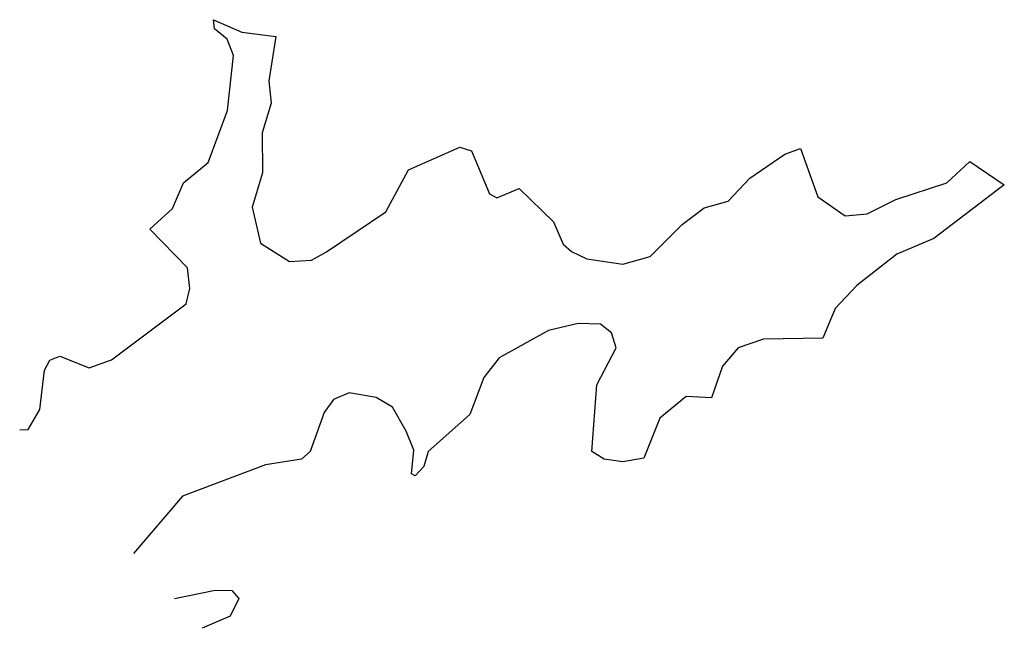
# Model space of a CAD drawing. Extents: x 2219101 to 2444320, y 201258 to 358766.
# Tile 238 of 256: x 2365281 to 2366610, y 216137 to 216958. Entities that reach past the tile are written whole.
import ezdxf

# ---------------------------------------------------------------- set-up
doc = ezdxf.new("R2010")
doc.units = 0

msp = doc.modelspace()

# ---------------------------------------------------------------- linework, layer by layer
at = {"layer": '0CON10XD'}
for points in [[(2365281, 216404.6), (2365292.5, 216405), (2365308.3, 216431.7), (2365314.3, 216485), (2365321.7, 216498.3), (2365335, 216503.8), (2365375, 216488.1), (2365405, 216498.6), (2365505.5, 216574.5), (2365510.6, 216595), (2365507.3, 216622.7), (2365456.7, 216675), (2365487.3, 216702.7), (2365502.3, 216737.7), (2365535.6, 216765), (2365561.5, 216835), (2365569.4, 216909.4), (2365561.2, 216931.2), (2365543.8, 216945), (2365542.5, 216957.5), (2365580.8, 216940.8), (2365626.7, 216935), (2365617.1, 216875), (2365620.4, 216845), (2365608.2, 216805), (2365608.8, 216751.2), (2365594.6, 216704.6), (2365606.2, 216656.2), (2365645, 216631.4), (2365675, 216633.1), (2365695, 216644.4), (2365775, 216698.6), (2365806, 216755), (2365875, 216785.6), (2365890.8, 216780.8), (2365915, 216722.5), (2365925, 216717.5), (2365955, 216730), (2366001.4, 216685), (2366014.4, 216655), (2366025.8, 216645), (2366046.7, 216635), (2366095, 216628), (2366131.9, 216638.1), (2366175, 216681.4), (2366205, 216704), (2366237.3, 216712.7), (2366266.3, 216743.7), (2366313.8, 216776.2), (2366335, 216783.8), (2366358.5, 216718.5), (2366395, 216693.1), (2366425, 216695.6), (2366463.8, 216715), (2366532.6, 216737.4), (2366563.6, 216766.4), (2366610, 216735), (2366515, 216662.5), (2366465, 216641.4), (2366411.1, 216598.9), (2366381.9, 216568.1), (2366365, 216528), (2366285, 216526.5), (2366250.8, 216515), (2366229.7, 216490.3), (2366215, 216447.5), (2366180.5, 216449.5), (2366145, 216420), (2366123.6, 216366.4), (2366095, 216361.2), (2366070, 216365), (2366053.3, 216375), (2366060, 216465), (2366086, 216515), (2366080, 216535), (2366065, 216546.9), (2366035, 216547.8), (2365995, 216538.5), (2365928.3, 216501.7), (2365907.5, 216475), (2365888.8, 216425), (2365832.5, 216375), (2365826.7, 216355), (2365815, 216342.5), (2365810, 216345), (2365813, 216377), (2365802.7, 216402.7), (2365784, 216435), (2365762, 216448), (2365725.6, 216454.4), (2365704.6, 216445.4), (2365692, 216428), (2365672.9, 216375), (2365661.2, 216365), (2365612.7, 216357.3), (2365500.8, 216315), (2365434.6, 216237.4)], [(2365490.1, 216177), (2365545, 216188), (2365567.5, 216187.5), (2365577, 216177), (2365565, 216153.3), (2365527.1, 216136.8)]]:
    msp.add_lwpolyline(points, dxfattribs=at)

doc.saveas('drawing.dxf')
